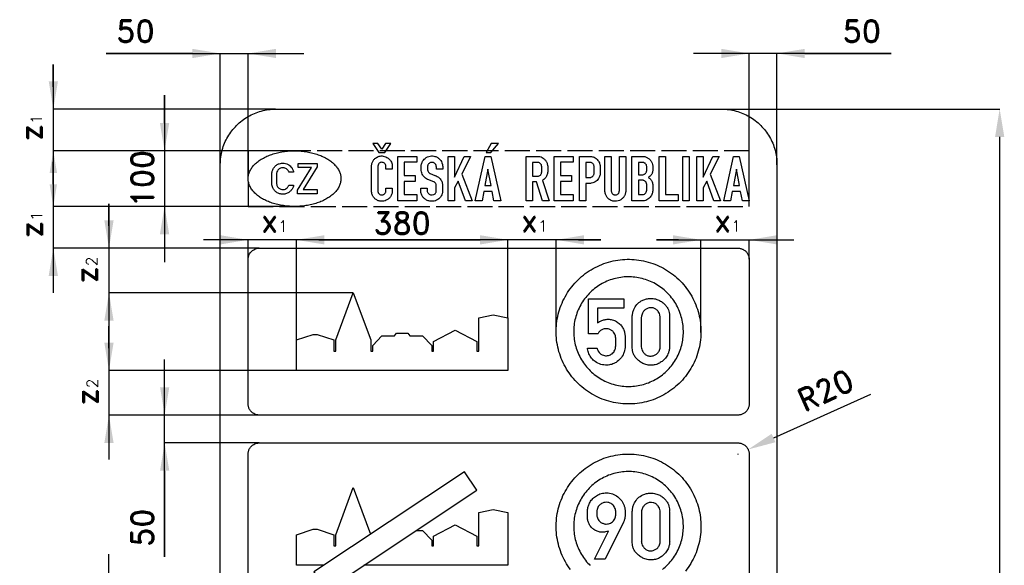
# Model space of a CAD drawing. Header units: millimetres. Extents: x -366 to 4420, y -308 to 2161.
# Tile 3 of 6: x -360 to 1408, y 1180 to 2161. Entities that reach past the tile are written whole.
import ezdxf

# ---------------------------------------------------------------- set-up
doc = ezdxf.new("R2010")
doc.units = ezdxf.units.MM
doc.header["$LTSCALE"] = 5
doc.linetypes.add('ACAD_ISO02W100', pattern=[15, 12, -3])
doc.layers.add('Kóty', color=2, linetype='Continuous')
doc.layers.add('Značka', color=7, linetype='Continuous')
doc.styles.get("Standard").update_dxf_attribs({"font": 'romand.shx', "height": 40})
doc.dimstyles.get("Standard").update_dxf_attribs({"dimtxt": 40, "dimasz": 50, "dimexe": 0.18, "dimexo": 0.0625, "dimgap": 20, "dimtad": 1, "dimdec": 0, "dimzin": 0, "dimdsep": 46, "dimtxsty": 'Standard', "dimcen": 0.09, "dimadec": 0, "dimazin": 0, "dimtfac": 1, "dimtdec": 0, "dimtofl": 0, "dimtmove": 0, "dimatfit": 3, "dimfxl": 1, "dimtolj": 1, "dimtzin": 0, "dimarcsym": 0})

# ---------------------------------------------------------------- blocks, each defined once
blk = doc.blocks.new('*D0')
at = {"layer": 'Defpoints', "color": 0, "transparency": 16777216}
for p in [(930, 1380), (948.2, 1388.2)]:
    blk.add_point(p, dxfattribs=at)
at = {"layer": 'Kóty', "color": 0, "lineweight": -2, "transparency": 16777216}
for p, q in [((1167.9, 1487.3), (993.8, 1408.8)), ((929.9, 1380), (930.1, 1380)), ((930, 1379.9), (930, 1380.1))]:
    blk.add_line(p, q, dxfattribs=at)
at = {"layer": 'Kóty', "color": 0, "transparency": 16777216}
blk.add_solid([(990.4, 1416.4), (997.2, 1401.2), (948.2, 1388.2)], dxfattribs=at)
at = {"layer": 'Kóty', "color": 0, "transparency": 16777216, "insert": (1087.2, 1494.8), "char_height": 40, "attachment_point": 5, "rotation": 24.2731}
blk.add_mtext('\\A1;R20', dxfattribs=at)
blk = doc.blocks.new('*D3')
at = {"layer": 'Defpoints', "color": 0, "transparency": 16777216}
for p in [(900, 2000), (1400, 2000), (900, 0)]:
    blk.add_point(p, dxfattribs=at)
at = {"layer": 'Kóty', "color": 0, "lineweight": -2, "transparency": 16777216}
for p, q in [((900.1, 2000), (1400.2, 2000)), ((1400, 50), (1400, 1950)), ((900.1, 0), (1400.2, 0))]:
    blk.add_line(p, q, dxfattribs=at)
at = {"layer": 'Kóty', "color": 0, "transparency": 16777216}
for points in [[(1391.7, 1950), (1408.3, 1950), (1400, 2000)], [(1391.7, 50), (1408.3, 50), (1400, 0)]]:
    blk.add_solid(points, dxfattribs=at)
at = {"layer": 'Kóty', "color": 0, "transparency": 16777216, "insert": (1360, 1000), "char_height": 40, "attachment_point": 5, "rotation": 90}
blk.add_mtext('\\A1;2000', dxfattribs=at)

msp = doc.modelspace()

# ---------------------------------------------------------------- linework, layer by layer
at = {"layer": 'Kóty'}
for p, q in [((-204.8, 2100), (150, 2100)), ((-50, 2100), (-204.8, 2100)), ((0, 1900.1), (0, 2100.2)), ((50, 1875.7), (50, 2100.2)), ((1204.8, 2100), (850, 2100)), ((950, 1835.1), (950, 2100.2)), ((1000, 1900.1), (1000, 2100.2)), ((1050, 2100), (1204.8, 2100)), ((-300, 2040), (-300, 2080)), ((-300, 2080), (-300, 1670)), ((-100.2, 1975), (-100.2, 2025)), ((-100.2, 2025), (-100.2, 1725)), ((99.2, 2000), (-300.2, 2000)), ((49.9, 1925), (-300.2, 1925)), ((134.4, 1925), (-100.4, 1925)), ((-300, 1865), (-300, 1905)), ((-300, 1885), (-300, 1845)), ((49.9, 1825), (-300.2, 1825)), ((-200, 1790), (-200, 1830)), ((-200, 1830), (-200, 1370)), ((135.3, 1825), (-100.4, 1825)), ((683.3, 1765), (-30, 1765)), ((50, 1730.1), (50, 1765.2)), ((136.7, 1585.1), (136.7, 1765.2)), ((136.7, 1585.1), (136.7, 1765.2)), ((176.7, 1765), (216.7, 1765)), ((186.7, 1765), (466.7, 1765)), ((476.7, 1765), (436.7, 1765)), ((516.7, 1625.1), (516.7, 1765.2)), ((516.7, 1625.1), (516.7, 1765.2)), ((603.3, 1601.8), (603.3, 1765.2)), ((643.3, 1765), (683.3, 1765)), ((823.3, 1765), (783.3, 1765)), ((783.3, 1765), (1030, 1765)), ((863.3, 1598.4), (863.3, 1765.2)), ((950, 1730.1), (950, 1765.2)), ((69.9, 1750), (-300.2, 1750)), ((69.9, 1750), (-200.2, 1750)), ((238.9, 1670), (-200.2, 1670)), ((-200, 1630), (-200, 1590)), ((-200, 1570), (-200, 1610)), ((-100, 1195.2), (-100, 1550)), ((136.6, 1530), (-200.2, 1530)), ((69.9, 1450), (-200.2, 1450)), ((69.9, 1450), (-100.2, 1450)), ((69.9, 1400), (-100.2, 1400)), ((-100, 1350), (-100, 1195.2)), ((-200, 845.2), (-200, 1200))]:
    msp.add_line(p, q, dxfattribs=at)
for points in [[(-50, 2108.3), (-50, 2091.7), (0, 2100)], [(100, 2108.3), (100, 2091.7), (50, 2100)], [(900, 2108.3), (900, 2091.7), (950, 2100)], [(1050, 2108.3), (1050, 2091.7), (1000, 2100)], [(-308.3, 2050), (-291.7, 2050), (-300, 2000)], [(-108.5, 1975), (-91.8, 1975), (-100.2, 1925)], [(-306.7, 1885), (-293.3, 1885), (-300, 1925)], [(-306.7, 1865), (-293.3, 1865), (-300, 1825)], [(-108.5, 1775), (-91.8, 1775), (-100.2, 1825)], [(-208.3, 1800), (-191.7, 1800), (-200, 1750)], [(0, 1773.3), (0, 1756.7), (50, 1765)], [(186.7, 1773.3), (186.7, 1756.7), (136.7, 1765)], [(466.7, 1773.3), (466.7, 1756.7), (516.7, 1765)], [(653.3, 1773.3), (653.3, 1756.7), (603.3, 1765)], [(813.3, 1773.3), (813.3, 1756.7), (863.3, 1765)], [(1000, 1773.3), (1000, 1756.7), (950, 1765)], [(-308.3, 1700), (-291.7, 1700), (-300, 1750)], [(-208.3, 1620), (-191.7, 1620), (-200, 1670)], [(-208.3, 1580), (-191.7, 1580), (-200, 1530)], [(-108.3, 1500), (-91.7, 1500), (-100, 1450)], [(-208.3, 1400), (-191.7, 1400), (-200, 1450)], [(-108.3, 1350), (-91.7, 1350), (-100, 1400)]]:
    msp.add_solid(points, dxfattribs=at)
at = {"layer": 'Značka', "color": 5}
for points in [[(0, 100), (0, 1900), (0, 1900.4), (0, 1900.8, -0.03218), (0.9, 1913.7, -0.035441), (3.5, 1926.4, -0.03627), (7.7, 1938.7, -0.034417), (13.5, 1950.2, -0.033719), (20.7, 1961, -0.034078), (29.3, 1970.7, -0.034208), (39, 1979.3, -0.034227), (49.8, 1986.5, -0.034051), (61.3, 1992.3, -0.033416), (73.6, 1996.5, -0.034129), (86.3, 1999.1, -0.036746), (99.2, 2000), (99.6, 2000), (100, 2000), (900, 2000), (900.4, 2000), (900.8, 2000, -0.032179), (913.7, 1999.1, -0.035451), (926.4, 1996.5, -0.036282), (938.7, 1992.3, -0.034425), (950.2, 1986.5, -0.033731), (961, 1979.3, -0.034081), (970.7, 1970.7, -0.034214), (979.3, 1961, -0.034229), (986.5, 1950.2, -0.034034), (992.3, 1938.6, -0.033411), (996.5, 1926.4, -0.034122), (999.1, 1913.7, -0.036741), (1000, 1900.8), (1000, 1900.4), (1000, 1900), (1000, 100)], [(216.7, 1875), (216.7, 1874.7, -0.002844), (216.7, 1874.3, -0.053698), (215.8, 1867.7, -0.053168), (213.5, 1861.4, -0.053728), (209.8, 1855, -0.040656), (205, 1849.4, -0.036842), (198.6, 1843.8, -0.030777), (191.5, 1839.2, -0.029208), (183, 1834.8, -0.024842), (174.1, 1831.4, -0.023704), (164.1, 1828.5, -0.021658), (153.8, 1826.5, -0.021223), (143.1, 1825.3, -0.020609), (132.2, 1825, -0.020612), (121.4, 1825.5, -0.021374), (110.7, 1826.9, -0.021872), (100.6, 1829, -0.024174), (90.7, 1832, -0.02529), (82, 1835.6, -0.029683), (73.6, 1840.1, -0.031598), (66.8, 1844.9, -0.038843), (60.6, 1850.6, -0.041401), (56, 1856.3, -0.051352), (52.6, 1862.7, -0.052636), (50.6, 1869, -0.057802), (50, 1875.6, -0.057725), (50.9, 1882.3, -0.051513), (53.1, 1888.6, -0.050019), (56.9, 1894.9, -0.040198), (61.7, 1900.6, -0.037658), (68.1, 1906.1, -0.030782), (75.2, 1910.8, -0.028965), (83.7, 1915.2, -0.024819), (92.6, 1918.6, -0.023785), (102.6, 1921.5, -0.021669), (112.8, 1923.5, -0.021208), (123.6, 1924.7, -0.020599), (134.4, 1925, -0.020623), (145.2, 1924.5, -0.021362), (156, 1923.1, -0.021884), (166.1, 1921, -0.024171), (175.9, 1918, -0.02529), (184.7, 1914.4, -0.029667), (193, 1909.9, -0.031598), (199.9, 1905.1, -0.038936), (206, 1899.4, -0.041428), (210.6, 1893.7, -0.050812), (214.1, 1887.3, -0.050082), (216, 1881.3, -0.057343), (216.7, 1875)], [(308.8, 1857.8), (308.8, 1852.3), (308.8, 1852), (308.8, 1851.7, -0.05839), (308.5, 1848.9, -0.043543), (307.5, 1846.2, -0.074597), (304.6, 1841.2, -0.081624), (300.3, 1837.3, -0.069959), (296, 1835.2, -0.069196), (291.4, 1834.3, -0.086269), (285.3, 1834.9, -0.086675), (279.8, 1837.5, -0.070125), (276.1, 1840.7, -0.067922), (273.5, 1844.8, -0.047385), (272.3, 1847.9, -0.05088), (271.7, 1851.1), (271.6, 1851.5), (271.6, 1851.9), (271.6, 1897.5), (271.6, 1897.8), (271.7, 1898, -0.025642), (272, 1900.7, -0.037682), (272.7, 1903.4, -0.078234), (275.1, 1908.1, -0.077456), (278.8, 1911.8, -0.055495), (282, 1913.8, -0.051674), (285.4, 1915.1, -0.050436), (289.1, 1915.7, -0.052907), (292.8, 1915.5, -0.065991), (297.3, 1914.3, -0.064104), (301.3, 1912, -0.055944), (304.2, 1909.4, -0.058591), (306.5, 1906.2, -0.054986), (308, 1902.6, -0.05029), (308.8, 1898.9), (308.8, 1898.5), (308.8, 1898), (308.8, 1892.2), (297.4, 1892.2), (297.4, 1897.5), (297.4, 1897.9), (297.4, 1898.2, 0.065469), (296.9, 1899.8, 0.058052), (296.1, 1901.2, 0.075666), (294.7, 1902.8, 0.082047), (292.8, 1903.9, 0.10312), (290, 1904.4, 0.106191), (287.3, 1903.8, 0.080108), (285.6, 1902.7, 0.07413), (284.3, 1901.1, 0.056545), (283.5, 1899.7, 0.053187), (283.1, 1898.1), (283.1, 1897.8), (283, 1897.5), (283, 1852.9), (283, 1852.7), (283.1, 1852.4, 0.059874), (283.4, 1850.6, 0.064037), (284.2, 1849, 0.083816), (285.7, 1847.2, 0.087776), (287.7, 1846.1, 0.089741), (290, 1845.6, 0.08916), (292.4, 1846, 0.078267), (294.2, 1846.9, 0.073497), (295.7, 1848.3, 0.068917), (296.8, 1850, 0.069952), (297.3, 1851.9), (297.4, 1852.2), (297.4, 1852.5), (297.4, 1857.8), (308.8, 1857.8)], [(371.5, 1857.9), (371.5, 1853.6), (371.5, 1853.4), (371.6, 1853.2, 0.067818), (372.1, 1850.9, 0.080259), (373.2, 1848.8, 0.070789), (374.6, 1847.4, 0.068527), (376.2, 1846.4, 0.07227), (378.4, 1845.8), (380.6, 1845.7), (382.8, 1846.2, 0.080503), (384.8, 1847.2, 0.082149), (386.4, 1848.8, 0.072828), (387.5, 1850.9), (387.7, 1851.6), (387.9, 1852.3), (387.9, 1852.6), (388, 1852.9), (388, 1862.2), (388, 1862.6), (387.9, 1862.9, 0.057509), (387.7, 1864.3, 0.041281), (387.2, 1865.6), (386.4, 1866.8), (385.5, 1867.9), (384.8, 1868.5), (384, 1869), (383.7, 1869.2), (383.3, 1869.3), (372.9, 1873.5), (372.6, 1873.6), (372.4, 1873.7), (370.5, 1874.6), (368.8, 1875.8, -0.04763), (365.9, 1878.3, -0.053364), (363.6, 1881.4, -0.061632), (361.8, 1885.3, -0.062519), (360.9, 1889.5), (360.9, 1889.8), (360.9, 1890.2), (360.9, 1897, -0.002659), (360.9, 1897.5, -0.007925), (360.9, 1898.1, -0.052102), (361.4, 1901.1, -0.041814), (362.4, 1904, -0.059286), (364.8, 1908.1, -0.064916), (368, 1911.4, -0.070463), (372.3, 1914.1, -0.06902), (377.2, 1915.5, -0.059165), (381.4, 1915.8, -0.059474), (385.6, 1915, -0.073662), (390.5, 1912.7, -0.072372), (394.6, 1909.2, -0.058736), (397.2, 1905.6, -0.059717), (398.8, 1901.6, -0.025326), (399.2, 1899.9, -0.025603), (399.4, 1898.1), (399.5, 1897.7), (399.5, 1897.4), (399.5, 1892.2), (388.1, 1892.2), (388.1, 1896.5), (388.1, 1896.7), (388, 1896.9, 0.026926), (387.8, 1898.3, 0.049657), (387.4, 1899.7, 0.084161), (386.2, 1901.5, 0.070694), (384.5, 1902.9, 0.066963), (382.7, 1903.8), (380.6, 1904.2, 0.096828), (377.7, 1903.8, 0.097787), (375.1, 1902.4, 0.080362), (373.5, 1900.7, 0.088293), (372.6, 1898.6), (372.4, 1897.9), (372.3, 1897.1), (372.3, 1896.8), (372.3, 1896.6), (372.3, 1891.4), (372.3, 1891.2), (372.3, 1891, 0.043558), (372.6, 1889.5, 0.048674), (373.1, 1888), (373.9, 1886.7), (374.9, 1885.6), (375.5, 1885.1), (376.2, 1884.6), (376.5, 1884.5), (376.7, 1884.3), (385.4, 1880.9), (385.6, 1880.7), (385.9, 1880.6), (387.8, 1879.8), (389.6, 1878.9), (391.9, 1877.5), (393.9, 1875.7, -0.042567), (396, 1873.1, -0.047715), (397.7, 1870.2, -0.04735), (398.8, 1867.1, -0.041064), (399.4, 1863.8), (399.4, 1863.5), (399.4, 1863.2), (399.4, 1853.1), (399.4, 1852.9), (399.4, 1852.6, -0.015265), (399.1, 1850.4, -0.028885), (398.6, 1848.2, -0.069947), (396.8, 1843.8, -0.066408), (393.8, 1840.1, -0.060056), (390.5, 1837.3, -0.058479), (386.6, 1835.4, -0.0603), (382.1, 1834.3, -0.058871), (377.6, 1834.4, -0.077495), (371.7, 1835.9, -0.082871), (366.6, 1839.1, -0.070866), (363.2, 1842.9, -0.0727), (361.1, 1847.3, -0.034905), (360.4, 1849.8, -0.026617), (360.1, 1852.3), (360.1, 1852.6), (360.1, 1852.9), (360.1, 1857.9), (371.5, 1857.9)], [(549.4, 1835), (549.4, 1915), (570.4, 1915), (570.9, 1915), (571.5, 1915, -0.083798), (576.1, 1914, -0.068655), (580.2, 1911.6, -0.068531), (583.9, 1908.1, -0.072065), (586.5, 1903.9, -0.037603), (587.4, 1901.3, -0.030313), (588, 1898.6), (588, 1898.3), (588.1, 1897.9), (588.1, 1886.9), (588, 1886.5), (588, 1886, -0.034738), (587.3, 1882.7, -0.048233), (586.1, 1879.6, -0.049779), (584.5, 1876.9, -0.044993), (582.4, 1874.5), (580.9, 1873.2), (579.3, 1872.1), (578.9, 1871.8), (578.5, 1871.6), (590.9, 1835), (578.7, 1835), (568, 1869.2), (560.9, 1869.2), (560.9, 1835), (549.4, 1835)], [(645.1, 1835), (645.1, 1915), (664.6, 1915), (665, 1915), (665.4, 1914.9, -0.041182), (668.5, 1914.4, -0.044754), (671.4, 1913.3, -0.066111), (675.3, 1911, -0.064536), (678.4, 1907.7, -0.047098), (680.2, 1905, -0.048378), (681.4, 1902, -0.025821), (681.9, 1900.1, -0.018586), (682.2, 1898.2), (682.3, 1897.8), (682.3, 1897.3), (682.3, 1884.2), (682.3, 1884), (682.3, 1883.8, -0.064542), (681.8, 1880.5, -0.047087), (680.6, 1877.4, -0.058896), (678.2, 1873.4, -0.069998), (674.9, 1870.2, -0.063434), (671.1, 1868, -0.051434), (667, 1866.8), (666.1, 1866.6), (665.1, 1866.5), (664.6, 1866.4), (664.1, 1866.4), (656.5, 1866.4), (656.5, 1835), (645.1, 1835)], [(691, 1915), (702.4, 1915), (702.4, 1853.1), (702.4, 1852.8), (702.4, 1852.5, 0.067188), (702.9, 1850.4, 0.075812), (704, 1848.5, 0.068292), (705.2, 1847.2, 0.069839), (706.8, 1846.3, 0.078582), (708.8, 1845.7, 0.078143), (710.8, 1845.8, 0.07959), (712.8, 1846.5, 0.071961), (714.6, 1847.8, 0.059254), (715.7, 1849.1, 0.074826), (716.4, 1850.5), (716.6, 1851.3), (716.7, 1852.2), (716.7, 1852.4), (716.8, 1852.6), (716.8, 1915), (728.2, 1915), (728.2, 1852.2), (728.2, 1851.9, -0.005373), (728.2, 1851.6, -0.047636), (727.8, 1849.1, -0.037005), (727.1, 1846.7, -0.065525), (724.8, 1842.2, -0.071536), (721.3, 1838.5, -0.075394), (716.9, 1835.8, -0.073917), (711.9, 1834.4, -0.091674), (705.4, 1834.7, -0.096283), (699.3, 1837.3, -0.081652), (695.2, 1841, -0.076616), (692.4, 1845.7, -0.042939), (691.5, 1848.7, -0.042339), (691, 1851.7), (691, 1852), (691, 1852.4), (691, 1915)], [(739.5, 1835), (739.5, 1915), (759.1, 1915), (759.4, 1915), (759.8, 1914.9), (762.4, 1914.5), (764.9, 1913.7, -0.074847), (769.3, 1911.3, -0.070428), (773, 1907.6, -0.07869), (775.8, 1902.8, -0.101485), (776.8, 1897.5), (776.8, 1897.3), (776.8, 1897.1), (776.8, 1889.2), (776.7, 1889), (776.7, 1888.8, -0.015093), (776.4, 1887.1, -0.029424), (776, 1885.5, -0.055645), (775, 1883, -0.051323), (773.4, 1880.7, -0.037059), (772, 1879.3), (770.4, 1878.1), (769.6, 1877.5), (768.7, 1877), (769.6, 1876.5), (770.4, 1876, -0.042046), (772.4, 1874.4, -0.047596), (774.1, 1872.5, -0.052282), (775.4, 1870.2, -0.055126), (776.3, 1867.7), (776.5, 1866.6), (776.6, 1865.4), (776.7, 1865.2), (776.7, 1864.9), (776.7, 1852.9), (776.7, 1852.6), (776.6, 1852.3, -0.035016), (776.2, 1849.5, -0.042026), (775.4, 1846.7, -0.058978), (773.6, 1843.3, -0.054156), (771.1, 1840.4, -0.057024), (767.8, 1837.8, -0.059235), (764.1, 1836), (761.8, 1835.4), (759.5, 1835), (759, 1835), (758.5, 1835), (739.5, 1835)], [(131.7, 1863.2), (131.5, 1862.2), (131.2, 1861.2, -0.074268), (129.1, 1856.3, -0.073325), (125.6, 1852.2, -0.087473), (120.2, 1848.6, -0.087035), (114, 1847.1, -0.081802), (107.9, 1847.4, -0.082646), (102.3, 1849.7, -0.082225), (97.6, 1853.6, -0.076605), (94.3, 1858.7, -0.049056), (93.1, 1862, -0.064053), (92.7, 1865.3), (92.7, 1865.7, -0.002161), (92.7, 1866.1), (92.7, 1884.6), (92.7, 1885.2), (92.8, 1885.7, -0.076275), (94.2, 1891.1, -0.076924), (97.2, 1895.8, -0.0733), (101, 1899.4, -0.06982), (105.7, 1901.8, -0.059228), (110, 1902.8, -0.060645), (114.5, 1902.8, -0.068019), (119.4, 1901.6, -0.066403), (123.9, 1899.2, -0.054031), (126.9, 1896.5, -0.055403), (129.3, 1893.3, -0.038285), (130.5, 1890.9, -0.040688), (131.4, 1888.4), (131.5, 1887.6), (131.7, 1886.8), (123.1, 1886.8), (122.8, 1887.6), (122.4, 1888.4, 0.060799), (120.9, 1890.6, 0.062714), (119, 1892.4, 0.078734), (116, 1894, 0.078064), (112.8, 1894.6, 0.073271), (109.7, 1894.3, 0.073384), (106.8, 1893.2, 0.069983), (104.4, 1891.4, 0.07029), (102.6, 1889), (101.8, 1887.5), (101.3, 1886), (101.1, 1885.1, 0.028828), (101, 1884.2), (101, 1883.9), (101, 1883.7), (101, 1866.3), (101, 1865.9), (101.1, 1865.6, 0.059583), (101.7, 1862.8, 0.068104), (103, 1860.2, 0.072025), (104.9, 1858, 0.068618), (107.4, 1856.4, 0.071719), (110.3, 1855.5, 0.073142), (113.4, 1855.4, 0.082581), (116.8, 1856.3, 0.081784), (119.8, 1858.2, 0.058826), (121.5, 1860, 0.059232), (122.7, 1862.2), (122.9, 1862.7), (123.1, 1863.2), (131.7, 1863.2)], [(560.9, 1904.2), (560.9, 1879.3), (569.6, 1879.3), (569.9, 1879.3), (570.2, 1879.3, 0.089542), (572.8, 1879.9, 0.095749), (574.9, 1881.5, 0.060622), (576, 1882.7, 0.045241), (576.7, 1884.2), (577.1, 1885.3, 0.0444), (577.3, 1886.3), (577.4, 1886.6), (577.4, 1886.9), (577.4, 1896.5), (577.4, 1896.7), (577.3, 1897, 0.033252), (577.1, 1898.3, 0.044565), (576.7, 1899.6, 0.06284), (575.8, 1901.1, 0.060931), (574.6, 1902.4), (573.3, 1903.3), (571.9, 1903.9), (571, 1904.1), (570, 1904.2), (569.7, 1904.2), (569.4, 1904.2), (560.9, 1904.2)], [(656.5, 1904.2), (656.5, 1877.2), (663.7, 1877.2), (664, 1877.2), (664.3, 1877.2, 0.069225), (666.3, 1877.6, 0.066869), (668, 1878.5, 0.062185), (669.4, 1879.6, 0.060167), (670.5, 1881.1, 0.056555), (671.2, 1882.7, 0.060617), (671.5, 1884.3), (671.6, 1884.5), (671.6, 1884.8), (671.6, 1896.9), (671.5, 1897.3), (671.5, 1897.7, 0.071267), (670.9, 1899.6, 0.07174), (669.8, 1901.4, 0.076348), (668.2, 1902.9, 0.073162), (666.2, 1903.8), (665.3, 1904.1), (664.4, 1904.2), (664.1, 1904.2), (663.7, 1904.2), (656.5, 1904.2)], [(751, 1904.2), (751, 1882.1), (758.3, 1882.1), (758.6, 1882.1), (758.9, 1882.1), (760.6, 1882.4, 0.070684), (762.2, 1883.2, 0.065179), (763.5, 1884.1), (764.5, 1885.3), (765.1, 1886.3), (765.5, 1887.4), (765.8, 1888.2, 0.029672), (766, 1889.1), (766, 1889.3), (766, 1889.5), (766, 1896.7), (766, 1896.9), (765.9, 1897.1, 0.041897), (765.6, 1898.8, 0.058819), (764.9, 1900.4, 0.072954), (763.8, 1901.9, 0.065175), (762.2, 1903.1), (760.8, 1903.8), (759.3, 1904.2), (758.9, 1904.2), (758.5, 1904.2), (751, 1904.2)], [(751, 1872), (751, 1846.3), (758.2, 1846.3), (758.4, 1846.3), (758.7, 1846.4), (760.2, 1846.6), (761.7, 1847.2, 0.060365), (763.1, 1848.1, 0.050992), (764.2, 1849.3), (765, 1850.4, 0.041995), (765.5, 1851.7), (765.8, 1852.5, 0.03365), (765.9, 1853.3), (766, 1853.5), (766, 1853.8), (766, 1864.2), (766, 1864.6), (765.9, 1865, 0.04936), (765.7, 1866.4, 0.045777), (765.1, 1867.7, 0.059477), (764.2, 1869.3, 0.07036), (762.8, 1870.5), (761.9, 1871.1), (760.8, 1871.6), (760.1, 1871.8), (759.3, 1872), (759, 1872), (758.6, 1872), (751, 1872)], [(70, 1450), (69.9, 1450), (69.8, 1450), (67.3, 1450.2), (64.7, 1450.7), (62.3, 1451.5), (60, 1452.7), (57.8, 1454.1), (55.9, 1455.9), (54.1, 1457.8, -0.034205), (52.7, 1459.9, -0.03403), (51.5, 1462.3, -0.033421), (50.7, 1464.7, -0.034122), (50.2, 1467.3, -0.036743), (50, 1469.8), (50, 1469.9), (50, 1470), (50, 1730), (50, 1730.1), (50, 1730.2, -0.032183), (50.2, 1732.7, -0.035448), (50.7, 1735.3, -0.03628), (51.5, 1737.7, -0.034422), (52.7, 1740), (54.1, 1742.2), (55.9, 1744.1), (57.8, 1745.9), (60, 1747.3), (62.3, 1748.4), (64.7, 1749.3), (67.3, 1749.8), (69.8, 1750), (69.9, 1750), (70, 1750), (930, 1750), (930.1, 1750), (930.2, 1750), (932.7, 1749.8, -0.035489), (935.3, 1749.3, -0.036281), (937.7, 1748.5, -0.034425), (940, 1747.3, -0.03374), (942.2, 1745.9, -0.034066), (944.1, 1744.1, -0.03423), (945.9, 1742.2, -0.0342), (947.3, 1740, -0.034034), (948.5, 1737.7, -0.033425), (949.3, 1735.3, -0.034147), (949.8, 1732.7, -0.03674), (950, 1730.2), (950, 1730.1), (950, 1730), (950, 1470), (950, 1469.9), (950, 1469.8, -0.032183), (949.8, 1467.3, -0.035447), (949.3, 1464.7, -0.036274), (948.5, 1462.3, -0.034425), (947.3, 1459.9, -0.033755), (945.9, 1457.8, -0.034097), (944.1, 1455.9, -0.034164), (942.2, 1454.1, -0.034206), (940, 1452.7, -0.034035), (937.7, 1451.5, -0.03347), (935.3, 1450.7, -0.034127), (932.7, 1450.2, -0.036766), (930.2, 1450), (930.1, 1450), (930, 1450), (70, 1450)], [(50, 1120), (50, 1380), (50, 1380.1), (50, 1380.2, -0.032183), (50.2, 1382.7, -0.035448), (50.7, 1385.3, -0.03628), (51.5, 1387.7, -0.034422), (52.7, 1390, -0.033744), (54.1, 1392.2, -0.034103), (55.9, 1394.1), (57.8, 1395.9), (60, 1397.3), (62.3, 1398.4), (64.7, 1399.3), (67.3, 1399.8), (69.8, 1400), (69.9, 1400), (70, 1400), (930, 1400), (930.1, 1400), (930.2, 1400, -0.032177), (932.7, 1399.8, -0.035489), (935.3, 1399.3, -0.036281), (937.7, 1398.5, -0.034425), (940, 1397.3, -0.03374), (942.2, 1395.9, -0.034066), (944.1, 1394.1, -0.03423), (945.9, 1392.2, -0.0342), (947.3, 1390, -0.034034), (948.5, 1387.7, -0.033425), (949.3, 1385.3, -0.034147), (949.8, 1382.7, -0.03674), (950, 1380.2), (950, 1380.1), (950, 1380), (950, 1120)]]:
    msp.add_lwpolyline(points, format="xyb", dxfattribs=at)
for points in [[(284.6, 1922.1), (295.6, 1922.1), (306.3, 1938), (297, 1937.9), (289.9, 1928.1), (283.1, 1937.9), (273.7, 1937.9), (284.6, 1922.1)], [(477.6, 1922.1), (485.9, 1922.1), (500, 1937.9), (486.7, 1937.9), (477.6, 1922.1)], [(318.8, 1835), (318.8, 1915), (353.1, 1915), (353.1, 1904.4), (330.2, 1904.4), (330.2, 1880.8), (350.2, 1880.8), (350.2, 1870.1), (330.2, 1870.1), (330.2, 1846.4), (353.1, 1846.4), (353.1, 1835), (318.8, 1835)], [(409.5, 1835), (409.5, 1915), (420.9, 1915), (420.9, 1877.9), (438.2, 1915), (449.7, 1915), (433.8, 1882.9), (452.4, 1835), (440.2, 1835), (427.4, 1870.7), (420.9, 1858.6), (420.9, 1835), (409.5, 1835)], [(458.1, 1835), (475.8, 1915), (485.8, 1915), (503.7, 1835), (491.5, 1835), (488.2, 1852.1), (473.3, 1852.1), (470.1, 1835), (458.1, 1835)], [(599.6, 1835), (599.6, 1915), (633.8, 1915), (633.8, 1904.4), (610.9, 1904.4), (610.9, 1880.8), (631, 1880.8), (631, 1870.1), (610.9, 1870.1), (610.9, 1846.4), (633.8, 1846.4), (633.8, 1835), (599.6, 1835)], [(788.1, 1835), (788.1, 1915), (799.5, 1915), (799.5, 1846.3), (822.4, 1846.3), (822.4, 1835), (788.1, 1835)], [(831.1, 1835), (831.1, 1915), (842.5, 1915), (842.5, 1835), (831.1, 1835)], [(855.8, 1835), (855.8, 1915), (867.2, 1915), (867.2, 1877.9), (884.5, 1915), (896, 1915), (880.1, 1882.9), (898.7, 1835), (886.5, 1835), (873.7, 1870.7), (867.2, 1858.6), (867.2, 1835), (855.8, 1835)], [(904.3, 1835), (922.1, 1915), (932.1, 1915), (950, 1835), (937.8, 1835), (934.5, 1852.1), (919.6, 1852.1), (916.4, 1835), (904.3, 1835)], [(138.6, 1847.5), (138.6, 1854.4), (163.6, 1895.1), (139.6, 1895.1), (139.6, 1902.5), (174, 1902.5), (174, 1896), (148.9, 1855.4), (174, 1855.4), (174, 1847.5), (138.6, 1847.5)], [(475.4, 1862.9), (486.3, 1862.9), (480.8, 1892.1), (475.4, 1862.9)], [(921.7, 1862.9), (932.6, 1862.9), (927.1, 1892.1), (921.7, 1862.9)], [(136.7, 1530), (136.7, 1585), (166.9, 1595), (173.9, 1595), (204.2, 1585), (204.2, 1565), (207.7, 1565), (207.7, 1585), (238.9, 1670), (270.2, 1585), (270.2, 1565), (273.7, 1565), (273.7, 1575), (290.2, 1592.5), (312.7, 1592.5), (316.7, 1597.5), (336.7, 1597.5), (340.7, 1592.5), (363.2, 1592.5), (379.7, 1575), (379.7, 1565), (383.2, 1565), (383.2, 1582.5), (421.9, 1602.5), (460.7, 1582.5), (460.7, 1565), (464.2, 1565), (464.2, 1625), (490.4, 1630), (516.7, 1625), (516.7, 1530), (136.7, 1530)], [(136.7, 1180), (136.7, 1235), (166.9, 1245), (173.9, 1245), (204.2, 1235), (204.2, 1215), (207.7, 1215), (207.7, 1235), (238.9, 1320), (269.8, 1235.9)], [(351.8, 1242.5), (363.2, 1242.5), (379.7, 1225), (379.7, 1215), (383.2, 1215), (383.2, 1232.5), (421.9, 1252.5), (460.7, 1232.5), (460.7, 1215), (464.2, 1215), (464.2, 1275), (490.4, 1280), (516.7, 1275), (516.7, 1180), (258, 1180)], [(185.8, 1180), (136.7, 1180)]]:
    msp.add_lwpolyline(points, dxfattribs=at)
at = {"layer": 'Značka', "color": 7, "linetype": 'ACAD_ISO02W100', "ltscale": 0.75}
msp.add_lwpolyline([(50, 1825), (950, 1825), (950, 1925), (50, 1925)], close=True, dxfattribs=at)
at = {"layer": 'Značka', "color": 1}
for points in [[(863.3, 1600), (863.3, 1599.1), (863.3, 1598.3, -0.03217), (862, 1581.3, -0.035723), (858.5, 1564.7, -0.036666), (852.9, 1548.6, -0.03475), (845.1, 1533.5, -0.03403), (835.5, 1519.5, -0.034456), (824, 1506.9, -0.034563), (811.2, 1495.8, -0.03443), (796.9, 1486.6, -0.034392), (781.5, 1479.2, -0.034422), (765.3, 1474, -0.03442), (748.6, 1470.8, -0.034409), (731.6, 1470, -0.034404), (714.7, 1471.3, -0.034414), (698, 1474.9, -0.034424), (682, 1480.5, -0.034424), (666.9, 1488.3, -0.034422), (652.8, 1497.9, -0.034421), (640.2, 1509.3, -0.03441), (629.1, 1522.2, -0.034415), (619.9, 1536.5, -0.034416), (612.5, 1551.8, -0.034422), (607.3, 1568, -0.034415), (604.2, 1584.7, -0.034413), (603.3, 1601.7, -0.034414), (604.6, 1618.7, -0.034422), (608.2, 1635.3, -0.034413), (613.8, 1651.3, -0.034415), (621.6, 1666.5, -0.034411), (631.2, 1680.5, -0.034419), (642.6, 1693.1, -0.034419), (655.5, 1704.2, -0.034425), (669.8, 1713.4, -0.034413), (685.1, 1720.8, -0.034409), (701.3, 1726, -0.034424), (718, 1729.1, -0.034417), (735, 1730, -0.034418), (752, 1728.7, -0.034413), (768.6, 1725.1, -0.034419), (784.7, 1719.5, -0.034423), (799.8, 1711.7, -0.034425), (813.8, 1702.1, -0.034407), (826.5, 1690.7, -0.034412), (837.5, 1677.8, -0.03449), (846.8, 1663.5, -0.034417), (854.1, 1648.2, -0.034082), (859.3, 1632, -0.032794), (862.4, 1616.1, -0.034265), (863.3, 1600)], [(831.8, 1600), (831.8, 1600.6), (831.8, 1601.3, 0.032164), (830.8, 1614.1, 0.035724), (828.1, 1626.7, 0.036667), (823.9, 1638.9, 0.034748), (818, 1650.3, 0.034039), (810.7, 1661, 0.034455), (802.1, 1670.5, 0.034562), (792.3, 1678.9, 0.03443), (781.5, 1685.9, 0.034401), (769.8, 1691.5, 0.034423), (757.6, 1695.4, 0.034421), (744.9, 1697.8, 0.034407), (732, 1698.5, 0.034418), (719.2, 1697.5, 0.034424), (706.6, 1694.8, 0.034424), (694.4, 1690.5, 0.034412), (683, 1684.6, 0.034413), (672.3, 1677.4, 0.034419), (662.8, 1668.7, 0.034413), (654.4, 1658.9, 0.03441), (647.4, 1648.1, 0.034408), (641.8, 1636.5, 0.034421), (637.9, 1624.2, 0.03442), (635.5, 1611.6, 0.034417), (634.9, 1598.7, 0.034418), (635.8, 1585.9, 0.03442), (638.5, 1573.3, 0.034415), (642.8, 1561.1, 0.034424), (648.7, 1549.6, 0.034416), (656, 1539, 0.034415), (664.6, 1529.5, 0.034407), (674.4, 1521, 0.03442), (685.2, 1514.1, 0.034427), (696.8, 1508.5, 0.034414), (709.1, 1504.5, 0.034408), (721.8, 1502.2, 0.034417), (734.6, 1501.5, 0.034419), (747.5, 1502.5, 0.034421), (760.1, 1505.2, 0.034409), (772.2, 1509.5, 0.034416), (783.7, 1515.4, 0.034422), (794.3, 1522.6, 0.034402), (803.9, 1531.3, 0.034416), (812.3, 1541, 0.034495), (819.3, 1551.9, 0.034418), (824.8, 1563.5, 0.034075), (828.8, 1575.8, 0.032795), (831.1, 1587.8, 0.034262), (831.8, 1600)], [(676.6, 1570.4), (676.8, 1569.6), (677.1, 1568.9, 0.061322), (679, 1564.6, 0.076056), (682, 1561, 0.081237), (685.8, 1558.3, 0.074026), (690.4, 1557, 0.10254), (697.4, 1557.2, 0.11699), (703.7, 1560.3, 0.0723), (706.6, 1563.2, 0.058826), (708.6, 1566.8, 0.043838), (709.7, 1569.8, 0.050816), (710.1, 1572.9, 0.010946), (710.2, 1573.7, 0.003644), (710.2, 1574.6), (710.2, 1588.9, 0.00854), (710, 1590.6, 0.025905), (709.8, 1592.2, 0.068287), (708.6, 1595.7, 0.054059), (706.5, 1598.8, 0.069265), (702.9, 1602.2, 0.080527), (698.4, 1604.5, 0.097811), (692.5, 1605.3, 0.09115), (686.6, 1603.9, 0.085463), (681.9, 1601.1, 0.103693), (678.6, 1596.8), (678.4, 1596.3), (678.1, 1595.8), (661.5, 1595.8), (661.5, 1659.1), (724.8, 1659.1), (724.8, 1642.2), (677.3, 1642.2), (677.3, 1615.6), (679.3, 1617), (681.3, 1618.2, -0.051734), (686.9, 1620.7, -0.052729), (692.9, 1622, -0.065795), (700.4, 1622, -0.065552), (707.8, 1620, -0.069379), (714.8, 1616.1, -0.071369), (720.5, 1610.4, -0.059648), (724.1, 1604.6, -0.05379), (726.3, 1598.1, -0.024809), (726.8, 1595.5, -0.033762), (727, 1592.8), (727, 1592.5), (727, 1592.1), (727, 1573.2, -0.001808), (727, 1572.3, -0.005361), (727, 1571.5, -0.045314), (726.2, 1566.1, -0.043666), (724.5, 1560.8, -0.080864), (719, 1551.7, -0.084528), (710.8, 1544.8, -0.069812), (703.2, 1541.2, -0.066791), (694.8, 1539.9, -0.084635), (683.7, 1541.2, -0.088732), (673.6, 1546.1, -0.074187), (666.9, 1552.4, -0.070963), (662.2, 1560.2, -0.035753), (660.7, 1564.5, -0.037161), (659.8, 1568.8), (659.7, 1569.6), (659.6, 1570.4), (676.6, 1570.4)], [(740, 1624.9), (740, 1625.9, -0.005881), (740, 1627, -0.049019), (740.8, 1633.4, -0.050005), (742.8, 1639.7, -0.079522), (748.3, 1648.6, -0.089091), (756.2, 1655.2, -0.059831), (762.3, 1658, -0.052019), (768.9, 1659.4, -0.062016), (777.6, 1659.5, -0.064494), (785.9, 1657.3, -0.055429), (792.3, 1654.1, -0.055487), (797.9, 1649.6, -0.051115), (802, 1644.6, -0.054908), (804.9, 1639, -0.045223), (806.4, 1634.1, -0.045983), (807, 1629.1, -0.0123), (807.1, 1627.3, -0.004127), (807, 1625.6), (807, 1574.1), (807.1, 1573, -0.006916), (807, 1572, -0.051787), (806.3, 1565.8, -0.049707), (804.2, 1559.9, -0.066796), (799.8, 1552.6, -0.06591), (793.6, 1546.6, -0.061087), (787, 1542.5, -0.064138), (779.5, 1540.2, -0.06966), (771, 1539.7, -0.06746), (762.6, 1541.6, -0.056814), (755.8, 1544.8, -0.049598), (749.9, 1549.4, -0.048053), (745.4, 1554.3, -0.065897), (742.1, 1559.9, -0.054761), (740.6, 1565.1, -0.042366), (740, 1570.5, -0.0093), (740, 1572.3, -0.003118), (740, 1574.1), (740, 1624.9)], [(756.2, 1624.9), (756.2, 1574.1, 0.003187), (756.2, 1573.4, 0.009758), (756.2, 1572.7, 0.073873), (757.1, 1568.3, 0.059523), (759.1, 1564.2, 0.070722), (762.4, 1560, 0.094563), (766.8, 1557.1, 0.10839), (772.7, 1556, 0.087556), (778.8, 1557.1, 0.078175), (783.6, 1559.6, 0.088166), (787.3, 1563.5, 0.061763), (789, 1566.7, 0.061184), (789.9, 1570.2, 0.025194), (790.1, 1572.1, 0.008379), (790.1, 1574.1), (790.1, 1624.9, 0.005491), (790, 1626.5, 0.016513), (789.8, 1628.2, 0.058312), (788.7, 1632.4, 0.064721), (786.6, 1636.2, 0.088085), (782.6, 1640.2, 0.097895), (777.4, 1642.5, 0.099838), (771.7, 1642.9, 0.088287), (766.1, 1641.1, 0.074157), (762.1, 1638.3, 0.075685), (759, 1634.5, 0.052612), (757.5, 1631.3, 0.046051), (756.6, 1627.9, 0.014333), (756.4, 1626.4, 0.004848), (756.2, 1624.9)], [(629.1, 1172.2, -0.034415), (619.9, 1186.5, -0.034416), (612.5, 1201.8, -0.034422), (607.3, 1218, -0.034415), (604.2, 1234.7, -0.034413), (603.3, 1251.7, -0.034414), (604.6, 1268.7, -0.034422), (608.2, 1285.3, -0.034413), (613.8, 1301.3, -0.034415), (621.6, 1316.5, -0.034411), (631.2, 1330.5, -0.034419), (642.6, 1343.1, -0.034419), (655.5, 1354.2, -0.034425), (669.8, 1363.4, -0.034413), (685.1, 1370.8, -0.034409), (701.3, 1376, -0.034424), (718, 1379.1, -0.034417), (735, 1380, -0.034418), (752, 1378.7, -0.034413), (768.6, 1375.1, -0.034419), (784.7, 1369.5, -0.034423), (799.8, 1361.7, -0.034425), (813.8, 1352.1, -0.034407), (826.5, 1340.7, -0.034412), (837.5, 1327.8, -0.03449), (846.8, 1313.5, -0.034417), (854.1, 1298.2, -0.034082), (859.3, 1282, -0.032794), (862.4, 1266.1, -0.034265), (863.3, 1250)], [(831.8, 1250), (831.8, 1250.6), (831.8, 1251.3, 0.032164), (830.8, 1264.1, 0.035724), (828.1, 1276.7, 0.036667), (823.9, 1288.9, 0.034748), (818, 1300.3, 0.034039), (810.7, 1311, 0.034455), (802.1, 1320.5, 0.034562), (792.3, 1328.9, 0.03443), (781.5, 1335.9, 0.034401), (769.8, 1341.5, 0.034423), (757.6, 1345.4, 0.034421), (744.9, 1347.8, 0.034407), (732, 1348.5, 0.034418), (719.2, 1347.5, 0.034424), (706.6, 1344.8, 0.034424), (694.4, 1340.5, 0.034412), (683, 1334.6, 0.034413), (672.3, 1327.4, 0.034419), (662.8, 1318.7, 0.034413), (654.4, 1308.9, 0.03441), (647.4, 1298.1, 0.034408), (641.8, 1286.5, 0.034421), (637.9, 1274.2, 0.03442), (635.5, 1261.6, 0.034417), (634.9, 1248.7, 0.034418), (635.8, 1235.9, 0.03442), (638.5, 1223.3, 0.034415), (642.8, 1211.1, 0.034424), (648.7, 1199.6, 0.034416), (656, 1189, 0.034415), (664.6, 1179.5, 0.034407)], [(672.1, 1190.9), (697.4, 1241.4), (696, 1240.9), (694.5, 1240.5, -0.03915), (689.9, 1239.6, -0.045957), (685.2, 1239.4, -0.066126), (678.7, 1240.6, -0.062055), (672.7, 1243.4, -0.064457), (667.3, 1247.5, -0.067498), (663.1, 1253, -0.060708), (660.7, 1258.5, -0.062872), (659.6, 1264.4), (659.6, 1265.1), (659.5, 1265.7), (659.5, 1277.1, -0.001825), (659.5, 1278, -0.005536), (659.6, 1278.8, -0.057672), (660.6, 1285.4, -0.056058), (663.2, 1291.7, -0.065506), (667.7, 1298.4, -0.061137), (673.8, 1303.8, -0.069347), (682, 1308.2, -0.074509), (691.1, 1310, -0.086612), (701.9, 1309.1, -0.085343), (711.8, 1304.6, -0.080117), (719.5, 1297.7, -0.076173), (724.7, 1288.9, -0.04453), (726.4, 1283.8, -0.055006), (727.1, 1278.6, -0.006192), (727.1, 1277.8), (727.1, 1277.1), (727.1, 1269.2), (727, 1268.6), (727, 1267.9, -0.015253), (726.6, 1265.3, -0.023891), (726.1, 1262.6, -0.024153), (725.3, 1260.2, -0.019786), (724.4, 1257.8), (724, 1257), (723.7, 1256.2), (691.2, 1190.9), (672.1, 1190.9)], [(740.1, 1274.9), (740.1, 1275.9, -0.005938), (740.1, 1277, -0.04901), (740.9, 1283.4, -0.049996), (742.9, 1289.7, -0.079527), (748.4, 1298.6, -0.089088), (756.3, 1305.2, -0.059826), (762.4, 1308, -0.052022), (769, 1309.4, -0.062016), (777.7, 1309.5, -0.064494), (786, 1307.3, -0.055433), (792.4, 1304.1, -0.055497), (798, 1299.6, -0.051122), (802.1, 1294.6, -0.054891), (805, 1289, -0.045223), (806.5, 1284.1, -0.045971), (807.1, 1279.1, -0.012335), (807.2, 1277.3, -0.004092), (807.1, 1275.6), (807.1, 1224.1), (807.2, 1223, -0.006916), (807.1, 1222, -0.051777), (806.4, 1215.8, -0.049688), (804.3, 1209.9, -0.06679), (799.9, 1202.6, -0.06592), (793.7, 1196.6, -0.061095), (787.1, 1192.5, -0.064137), (779.6, 1190.2, -0.069659), (771.1, 1189.7, -0.06746), (762.7, 1191.6, -0.056817), (755.9, 1194.8, -0.049598), (750, 1199.4, -0.048039), (745.5, 1204.3, -0.065881), (742.2, 1209.9, -0.054761), (740.7, 1215.1, -0.042343), (740.1, 1220.5, -0.009231), (740.1, 1222.3, -0.003049), (740.1, 1224.1), (740.1, 1274.9)], [(710.2, 1270.1), (710.3, 1277.2), (710.2, 1277.7), (710.1, 1278.3, 0.046142), (709.1, 1282.2, 0.065928), (707.3, 1285.8, 0.065646), (705, 1288.7, 0.058891), (702, 1290.9, 0.067212), (698, 1292.6, 0.069378), (693.6, 1293.2, 0.072174), (689, 1292.7, 0.068726), (684.7, 1290.8, 0.0449), (682.3, 1289.2, 0.04776), (680.2, 1287.1, 0.063469), (678.1, 1283.9, 0.065664), (676.9, 1280.2, 0.02134), (676.6, 1278.7, 0.007141), (676.4, 1277.1), (676.4, 1270.3), (676.5, 1269.4), (676.6, 1268.6, 0.051246), (677.4, 1265.3, 0.055542), (678.9, 1262.2, 0.075014), (681.8, 1258.6, 0.072358), (685.7, 1256, 0.044096), (688.2, 1255, 0.043687), (690.9, 1254.4), (692.1, 1254.2), (693.3, 1254.2, 0.057581), (697.2, 1254.6, 0.060858), (700.9, 1255.9, 0.069283), (704.5, 1258.3, 0.070553), (707.4, 1261.6, 0.064052), (709.2, 1265.1, 0.060747), (710.1, 1269), (710.2, 1269.6), (710.2, 1270.1)], [(756.3, 1274.9), (756.3, 1224.1, 0.003187), (756.3, 1223.4, 0.009586), (756.3, 1222.7, 0.073873), (757.2, 1218.3, 0.059534), (759.2, 1214.2, 0.07074), (762.5, 1210, 0.09457), (766.9, 1207.1, 0.108391), (772.8, 1206, 0.087558), (778.9, 1207.1, 0.078179), (783.7, 1209.6, 0.088166), (787.4, 1213.5, 0.061778), (789.1, 1216.7, 0.061167), (790, 1220.2, 0.025194), (790.2, 1222.1, 0.00841), (790.2, 1224.1), (790.2, 1274.9, 0.005528), (790.1, 1276.5, 0.016513), (789.9, 1278.2, 0.058312), (788.8, 1282.4, 0.064733), (786.7, 1286.2, 0.0881), (782.7, 1290.2, 0.097892), (777.5, 1292.5, 0.099838), (771.8, 1292.9, 0.088291), (766.2, 1291.1, 0.07415), (762.2, 1288.3, 0.075665), (759.1, 1284.5, 0.052628), (757.6, 1281.3, 0.046085), (756.7, 1277.9, 0.014294), (756.5, 1276.4, 0.004769), (756.3, 1274.9)], [(794.3, 1172.6, 0.034402), (803.9, 1181.3, 0.034416), (812.3, 1191, 0.034495), (819.3, 1201.9, 0.034418), (824.8, 1213.5, 0.034075), (828.8, 1225.8, 0.032795), (831.1, 1237.8, 0.034262), (831.8, 1250)], [(863.3, 1250), (863.3, 1249.1), (863.3, 1248.3, -0.03217), (862, 1231.3, -0.035723), (858.5, 1214.7, -0.036666), (852.9, 1198.6, -0.03475), (845.1, 1183.5, -0.03403), (835.5, 1169.5, -0.034456)]]:
    msp.add_lwpolyline(points, format="xyb", dxfattribs=at)
msp.add_lwpolyline([(438.5, 1348.3), (168.2, 1168.3), (190.4, 1135), (460.7, 1315), (438.5, 1348.3)], dxfattribs=at)

# ---------------------------------------------------------------- texts
at = {"layer": 'Kóty', "char_height": 40, "attachment_point": 5}
for s, insert in [('\\A1;50', (-152.4, 2140)), ('\\A1;50', (1152.4, 2140)), ('\\A1;380', (326.7, 1795))]:
    msp.add_mtext(s, dxfattribs=dict(at, insert=insert))
at = {"layer": 'Kóty', "char_height": 40, "attachment_point": 1, "rotation": 90}
for s, insert in [('z{\\H0.5x;1}', (-360.4, 1942.3)), ('z{\\H0.5x;1}', (-360, 1768.2)), ('z{\\H0.5x;2}', (-261, 1686.8)), ('z{\\H0.5x;2}', (-259.9, 1467.5))]:
    msp.add_mtext_dynamic_manual_height_columns(s, width=58.682, gutter_width=200, heights=[0], dxfattribs=dict(at, insert=insert))
at = {"layer": 'Kóty', "char_height": 40, "attachment_point": 5, "rotation": 90}
for s, insert in [('\\A1;100', (-140.2, 1875)), ('\\A1;50', (-140, 1247.6))]:
    msp.add_mtext(s, dxfattribs=dict(at, insert=insert))
at = {"layer": 'Kóty', "char_height": 40, "attachment_point": 1}
for insert in [(73.3, 1819.6), (540, 1819.9), (886.9, 1819.8)]:
    msp.add_mtext_dynamic_manual_height_columns('x{\\H0.5x;1}', width=58.682, gutter_width=200, heights=[0], dxfattribs=dict(at, insert=insert))

# ---------------------------------------------------------------- dimensions: what is measured, and where the dimension line sits
at = {"layer": 'Kóty'}
dim = msp.add_linear_dim(base=(1400, 2000), p1=(900, 0), p2=(900, 2000), angle=90, dimstyle='Standard', dxfattribs=at)
dim.commit()
dim.dimension.update_dxf_attribs({"geometry": '*D3', "text_midpoint": (1360, 1000)})
dim = msp.add_radius_dim(center=(930, 1380), mpoint=(948.2, 1388.2), dimstyle='Standard', dxfattribs=at)
dim.commit()
dim.dimension.update_dxf_attribs({"geometry": '*D0', "text_midpoint": (1087.2, 1494.8)})

doc.saveas('drawing.dxf')
